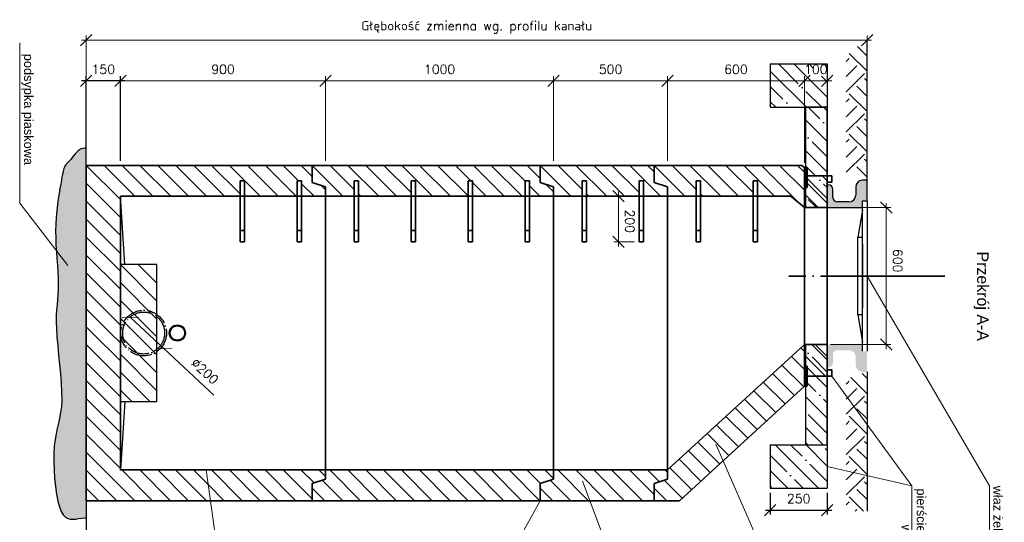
# Model space of a CAD drawing. Header units: millimetres. Extents: x 2384 to 2898, y -1416 to -575.
# Tile 3 of 3: x 2413 to 2845, y -795 to -575. Entities that reach past the tile are written whole.
import ezdxf

# ---------------------------------------------------------------- set-up
doc = ezdxf.new("R2010")
doc.units = ezdxf.units.MM
doc.linetypes.add('ACAD_ISO04W100', pattern=[30.5, 24, -3, 0.5, -3])
for name, color, linetype, lineweight in [('Kanalizacja', 3, 'Continuous', 25), ('kregi', 5, 'Continuous', 35), ('odnośniki', 7, 'Continuous', 15), ('opisy', 7, 'Continuous', 20), ('wymiary', 2, 'Continuous', 15)]:
    doc.layers.add(name, color=color, linetype=linetype, lineweight=lineweight)
for name, color, linetype in [('kresk', 7, 'Continuous'), ('studnia', 3, 'Continuous'), ('sym', 7, 'ACAD_ISO04W100'), ('WYMIAR', 4, 'Continuous')]:
    doc.layers.add(name, color=color, linetype=linetype)
doc.styles.add('iso20', font='romans.shx', dxfattribs={"height": 4})
doc.styles.get("Standard").update_dxf_attribs({"font": 'arial.ttf'})
doc.dimstyles.new('ISO-20', dxfattribs={"dimtxt": 4, "dimasz": 5, "dimexe": 2, "dimexo": 2, "dimgap": 3, "dimtad": 1, "dimlfac": 10, "dimtxsty": 'iso20', "dimblk": 'OBLIQUE', "dimcen": 2.5, "dimdle": 2, "dimadec": 0, "dimazin": 0, "dimtfac": 1, "dimtmove": 0, "dimatfit": 3, "dimldrblk": 'OBLIQUE', "dimfxl": 0, "dimarcsym": 0})
pattern_1 = [(315, (3598.262, 405.561), (6.73519, 6.73519), []), (315, (3598.262, 398.826), (6.73519, 6.73519), [11.90625, -2.38125, 0, -2.38125])]
pattern_2 = [(315, (3757.504, 469.38), (6.73519, 6.73519), []), (315, (3757.504, 462.645), (6.73519, 6.73519), [11.90625, -2.38125, 0, -2.38125])]

# ---------------------------------------------------------------- blocks, each defined once
blk = doc.blocks.new('_Oblique')
at = {"layer": 'kresk', "color": 0, "lineweight": -2}
blk.add_line((-0.5, -0.5), (0.5, 0.5), dxfattribs=at)
blk = doc.blocks.new('*D9')
at = {"layer": 'Defpoints', "color": 0}
for p in [(2442.35, -601.7), (2442.35, -638.81), (2457.35, -638.81)]:
    blk.add_point(p, dxfattribs=at)
at = {"layer": 'wymiary', "color": 0, "lineweight": -2}
for p, q in [((2442.35, -636.81), (2442.35, -599.7)), ((2457.35, -636.81), (2457.35, -599.7)), ((2459.35, -601.7), (2440.35, -601.7))]:
    blk.add_line(p, q, dxfattribs=at)
at = {"layer": 'wymiary', "color": 0, "linetype": 'ByBlock', "lineweight": -2, "xscale": 5, "yscale": 5, "zscale": 5, "rotation": 180}
blk.add_blockref('_Oblique', (2442.35, -601.7), dxfattribs=at)
at = {"layer": 'wymiary', "color": 0, "linetype": 'ByBlock', "lineweight": -2, "xscale": 5, "yscale": 5, "zscale": 5}
blk.add_blockref('_Oblique', (2457.35, -601.7), dxfattribs=at)
at = {"layer": 'wymiary', "color": 0, "insert": (2449.85, -596.7), "char_height": 4, "attachment_point": 5, "style": 'iso20'}
blk.add_mtext('150', dxfattribs=at)

msp = doc.modelspace()

# ---------------------------------------------------------------- hatches: boundary and pattern name
at = {"layer": 'Kanalizacja'}
h = msp.add_hatch(dxfattribs=at)
h.set_pattern_fill('ANSI35', color=0, scale=1.5, angle=270, style=0)
h.set_pattern_definition(pattern_1)
h.paths.add_polyline_path([(2742.3533, -613.3207), (2767.3533, -613.3207), (2767.3533, -594.3207), (2742.3533, -594.3207)])
h = msp.add_hatch(dxfattribs=at)
h.set_pattern_fill('ANSI35', color=0, scale=1.5, angle=270, style=0)
h.set_pattern_definition(pattern_2)
h.paths.add_polyline_path([(2767.3533, -613.3207), (2757.8533, -613.3207), (2757.8533, -657.3207), (2767.3533, -657.3207)])
h = msp.add_hatch(dxfattribs=at)
h.set_pattern_fill('ANSI35', color=0, scale=1.5, angle=270, style=0)
h.set_pattern_definition(pattern_2)
h.paths.add_polyline_path([(2767.3533, -717.3207), (2757.8533, -717.3207), (2757.8533, -761.3207), (2767.3533, -761.3207)])
h = msp.add_hatch(dxfattribs=at)
h.set_pattern_fill('ANSI35', color=0, scale=1.5, angle=270, style=0)
h.set_pattern_definition(pattern_1)
h.paths.add_polyline_path([(2742.3533, -761.3207), (2767.3533, -761.3207), (2767.3533, -780.3207), (2742.3533, -780.3207)])
at = {"layer": 'kregi'}
h = msp.add_hatch(dxfattribs=at)
h.set_pattern_fill('ANSI31', color=0, scale=1.75, angle=270, style=0)
h.set_pattern_definition([(315, (2457.3533, -682.3065), (3.92886, 3.92886), [])])
h.paths.add_polyline_path([(2473.3533, -742.3065), (2473.3533, -682.3065), (2457.3533, -682.3065), (2457.3533, -742.3065)])
at = {"layer": 'kresk'}
h = msp.add_hatch(dxfattribs=at)
h.set_pattern_fill('AR-SAND', color=0, scale=0.08, angle=315, style=0)
h.set_pattern_definition([(352.5, (2367.4654, -1875.03), (2.678028, 2.859051), [0, -3.08864, 0, -3.4544, 0, -3.302]), (322.5, (2367.4654, -1875.03), (6.597863, 1.512087), [0, -1.66624, 0, -2.78384, 0, -1.0668]), (282.5, (2365.698, -1873.2628), (4.4826585, -4.466399), [0, -1.016, 0, -3.6576, 0, -4.7752]), (272.5, (2365.698, -1873.263), (5.580406, -3.05825), [0, -0.508, 0, -2.39776, 0, -2.7432])])
h.paths.add_polyline_path([(2439.0453, -793.6689), (2440.3724, -793.4503), (2441.7626, -793.3186), (2442.3533, -793.3457), (2442.3533, -631.2673), (2441.6476, -631.1863), (2440.7008, -631.3314), (2439.812, -631.7154), (2438.9814, -632.285), (2438.2088, -632.9865), (2437.4943, -633.7664), (2436.8379, -634.5713), (2436.2396, -635.3476), (2435.6994, -636.0418), (2435.2163, -636.6138), (2434.7861, -637.0774), (2434.4033, -637.4597), (2434.0626, -637.7877), (2433.7586, -638.0886), (2433.4862, -638.3895), (2433.2399, -638.7175), (2433.0144, -639.0997), (2432.8041, -639.5626), (2432.602, -640.1295), (2432.4008, -640.8234), (2432.1934, -641.6669), (2431.9724, -642.6828), (2431.7306, -643.8938), (2431.4608, -645.3228), (2431.1555, -646.9924), (2430.8123, -648.9173), (2430.4469, -651.0789), (2430.0795, -653.4507), (2429.7304, -656.006), (2429.4202, -658.7183), (2429.1689, -661.5608), (2428.9971, -664.5069), (2428.9249, -667.53), (2428.9646, -670.6026), (2429.0947, -673.6936), (2429.2858, -676.7711), (2429.5084, -679.803), (2429.7329, -682.7574), (2429.9299, -685.6024), (2430.0697, -688.306), (2430.1229, -690.8363), (2430.0704, -693.1797), (2429.9357, -695.3973), (2429.7526, -697.5684), (2429.5549, -699.7724), (2429.3766, -702.0888), (2429.2515, -704.5969), (2429.2136, -707.3762), (2429.2967, -710.5061), (2429.5215, -714.0343), (2429.8557, -717.8816), (2430.2537, -721.9372), (2430.6702, -726.0901), (2431.0595, -730.2294), (2431.3763, -734.2443), (2431.5749, -738.0238), (2431.6099, -741.4571), (2431.4511, -744.4698), (2431.1291, -747.1339), (2430.69, -749.5578), (2430.1797, -751.8499), (2429.6442, -754.1188), (2429.1295, -756.4729), (2428.6817, -759.0208), (2428.3466, -761.8708), (2428.1613, -765.0923), (2428.1266, -768.598), (2428.2341, -772.2617), (2428.4757, -775.9568), (2428.8432, -779.557), (2429.3283, -782.9359), (2429.9229, -785.9671), (2430.6186, -788.5242), (2431.4076, -790.5139), (2432.2838, -791.975), (2433.2413, -792.9795), (2434.2743, -793.5992), (2435.377, -793.9061), (2436.5436, -793.9721), (2437.7683, -793.869)])
h = msp.add_hatch(color=0, dxfattribs=at)
h.paths.add_polyline_path([(2782.8533, -657.3207), (2782.8533, -654.3207), (2784.8533, -654.3207), (2784.8533, -645.3242), (2782.8533, -645.3242, 0.41421356), (2779.8533, -648.3242), (2779.8533, -651.8207, -0.41421356), (2776.8533, -654.8207), (2771.8533, -654.8207, -0.41421356), (2769.8533, -652.8207), (2769.8533, -649.3207, 0.41421356), (2767.8533, -647.3207), (2767.3533, -647.3207), (2767.3533, -657.3207)])
h.paths.add_polyline_path([(2782.8533, -729.3172), (2784.8533, -729.3172), (2784.8533, -720.3207), (2782.8533, -720.3207), (2782.8533, -717.3207), (2767.3533, -717.3207), (2767.3533, -727.3207), (2767.8533, -727.3207, 0.41421356), (2769.8533, -725.3207), (2769.8533, -721.8207, -0.41421356), (2771.8533, -719.8207), (2776.8533, -719.8207, -0.41421356), (2779.8533, -722.8207), (2779.8533, -726.3172, 0.41421356)])

# ---------------------------------------------------------------- linework, layer by layer
at = {"layer": 'Kanalizacja', "color": 0}
for p, q in [((2742.3533, -594.3207), (2742.3533, -613.3207)), ((2742.3533, -594.3207), (2767.3533, -594.3207)), ((2767.3533, -594.3207), (2767.3533, -613.3207)), ((2742.3533, -613.3207), (2767.3533, -613.3207)), ((2767.3533, -613.3207), (2767.3533, -761.3207)), ((2767.3533, -657.3207), (2757.8533, -657.3207)), ((2767.3533, -657.3207), (2767.3533, -717.3207)), ((2767.3533, -717.3207), (2757.8533, -717.3207)), ((2742.3533, -761.3207), (2742.3533, -780.3207)), ((2742.3533, -761.3207), (2767.3533, -761.3207)), ((2767.3533, -761.3207), (2767.3533, -780.3207)), ((2742.3533, -780.3207), (2767.3533, -780.3207))]:
    msp.add_line(p, q, dxfattribs=at)
for points in [[(2767.3533, -613.3207), (2757.8533, -613.3207), (2757.8533, -657.3207), (2767.3533, -657.3207), (2767.3533, -613.3207)], [(2767.3533, -717.3207), (2757.8533, -717.3207), (2757.8533, -761.3207), (2767.3533, -761.3207), (2767.3533, -717.3207)]]:
    msp.add_lwpolyline(points, dxfattribs=at)
at = {"layer": 'kregi', "color": 0}
for p, q in [((2541.4497, -638.8065), (2442.3533, -638.8065)), ((2442.3533, -638.8065), (2442.3533, -785.8065)), ((2442.3533, -638.8065), (2457.3533, -653.8065)), ((2450.211, -638.8065), (2463.711, -652.3065)), ((2458.0688, -638.8065), (2471.5688, -652.3065)), ((2465.9265, -638.8065), (2479.4265, -652.3065)), ((2473.7842, -638.8065), (2487.2842, -652.3065)), ((2481.6419, -638.8065), (2495.1419, -652.3065)), ((2541.4497, -638.8065), (2482.0329, -638.8065)), ((2489.4997, -638.8065), (2502.9997, -652.3065)), ((2497.3574, -638.8065), (2509.8332, -651.2823)), ((2505.2151, -638.8065), (2518.7151, -652.3065)), ((2513.0728, -638.8065), (2526.5728, -652.3065)), ((2520.9305, -638.8065), (2534.4305, -652.3065)), ((2528.7883, -638.8065), (2535.5383, -645.5565)), ((2536.646, -638.8065), (2541.4497, -643.6102)), ((2541.4497, -646.275), (2541.4497, -638.8065)), ((2641.4497, -638.8065), (2541.4497, -638.8065)), ((2541.4497, -646.275), (2541.4497, -638.8065)), ((2541.4497, -646.275), (2541.4497, -638.8065)), ((2541.4497, -646.275), (2541.4497, -638.8065)), ((2541.4497, -638.8065), (2554.9497, -652.3065)), ((2549.3075, -638.8065), (2559.8332, -649.3322)), ((2557.1652, -638.8065), (2570.6652, -652.3065)), ((2565.0229, -638.8065), (2578.5229, -652.3065)), ((2572.8806, -638.8065), (2584.8332, -650.7591)), ((2580.7384, -638.8065), (2594.2384, -652.3065)), ((2588.5961, -638.8065), (2602.0961, -652.3065)), ((2596.4538, -638.8065), (2609.8332, -652.1859)), ((2604.3115, -638.8065), (2611.0615, -645.5565)), ((2612.1693, -638.8065), (2625.6693, -652.3065)), ((2620.027, -638.8065), (2633.527, -652.3065)), ((2627.8847, -638.8065), (2634.8332, -645.755)), ((2635.7424, -638.8065), (2641.4497, -644.5138)), ((2641.4497, -646.275), (2641.4497, -638.8065)), ((2641.4497, -638.8065), (2691.4497, -638.8065)), ((2641.4497, -638.8065), (2654.9497, -652.3065)), ((2691.4497, -638.8065), (2641.4497, -638.8065)), ((2641.4497, -646.275), (2641.4497, -638.8065)), ((2649.3075, -638.8065), (2659.8332, -649.3322)), ((2657.1652, -638.8065), (2670.6652, -652.3065)), ((2665.0229, -638.8065), (2678.5229, -652.3065)), ((2672.8806, -638.8065), (2684.8332, -650.7591)), ((2680.7384, -638.8065), (2694.2384, -652.3065)), ((2688.5961, -638.8065), (2691.4497, -641.6601)), ((2691.4497, -638.8065), (2691.4497, -646.275)), ((2691.4497, -638.8065), (2704.9497, -652.3065)), ((2756.2911, -638.8065), (2691.4497, -638.8065)), ((2691.4497, -646.275), (2691.4497, -638.8065)), ((2699.3075, -638.8065), (2709.8332, -649.3322)), ((2707.1652, -638.8065), (2720.6652, -652.3065)), ((2715.0229, -638.8065), (2728.5229, -652.3065)), ((2722.8806, -638.8065), (2734.8332, -650.7591)), ((2730.7384, -638.8065), (2744.2384, -652.3065)), ((2738.5961, -638.8065), (2755.8433, -656.0537)), ((2746.4538, -638.8065), (2757.3533, -649.706)), ((2754.3115, -638.8065), (2757.3533, -641.8483)), ((2756.2911, -638.8065), (2757.3533, -639.6977)), ((2757.3533, -735.6322), (2757.3533, -639.6977)), ((2758.5393, -639.6977), (2757.3533, -639.6977)), ((2757.3533, -725.8452), (2757.3533, -639.6977)), ((2758.5393, -639.6977), (2758.5393, -648.4308)), ((2767.3533, -643.3758), (2758.5393, -643.3758)), ((2765.211, -643.3758), (2767.3533, -645.5181)), ((2769.3533, -643.3758), (2767.3533, -643.3758)), ((2767.3533, -657.3207), (2767.3533, -643.3758)), ((2769.3533, -646.1541), (2769.3533, -643.3758)), ((2442.3533, -646.6642), (2457.3533, -661.6642)), ((2511.8332, -645.5565), (2509.8332, -645.5565)), ((2509.8332, -645.5565), (2509.8332, -672.3065)), ((2511.8332, -672.3065), (2511.8332, -645.5565)), ((2536.8332, -645.5565), (2534.8332, -645.5565)), ((2534.8332, -645.5565), (2534.8332, -672.3065)), ((2536.8332, -672.3065), (2536.8332, -645.5565)), ((2536.8332, -646.8514), (2542.2883, -652.3065)), ((2547.3533, -648.2695), (2541.4497, -646.275)), ((2547.3533, -648.2695), (2541.4497, -646.275)), ((2547.3533, -648.2695), (2541.4497, -646.275)), ((2547.3533, -648.2695), (2541.4497, -646.275)), ((2545.4742, -647.6347), (2547.3533, -649.5138)), ((2561.8332, -645.5565), (2559.8332, -645.5565)), ((2559.8332, -645.5565), (2559.8332, -672.3065)), ((2561.8332, -672.3065), (2561.8332, -645.5565)), ((2586.8332, -645.5565), (2584.8332, -645.5565)), ((2584.8332, -645.5565), (2584.8332, -672.3065)), ((2586.8332, -672.3065), (2586.8332, -645.5565)), ((2611.8332, -645.5565), (2609.8332, -645.5565)), ((2609.8332, -645.5565), (2609.8332, -672.3065)), ((2611.8332, -672.3065), (2611.8332, -645.5565)), ((2611.8332, -646.3282), (2617.8115, -652.3065)), ((2636.8332, -645.5565), (2634.8332, -645.5565)), ((2634.8332, -645.5565), (2634.8332, -672.3065)), ((2636.8332, -672.3065), (2636.8332, -645.5565)), ((2636.8332, -647.755), (2641.3847, -652.3065)), ((2647.3533, -648.2695), (2641.4497, -646.275)), ((2647.3533, -648.2695), (2641.4497, -646.275)), ((2644.1096, -647.1736), (2647.3533, -650.4174)), ((2661.8332, -645.5565), (2659.8332, -645.5565)), ((2659.8332, -645.5565), (2659.8332, -672.3065)), ((2661.8332, -672.3065), (2661.8332, -645.5565)), ((2686.8332, -645.5565), (2684.8332, -645.5565)), ((2684.8332, -645.5565), (2684.8332, -672.3065)), ((2686.8332, -672.3065), (2686.8332, -645.5565)), ((2691.4497, -646.275), (2697.3533, -648.2695)), ((2697.3533, -648.2695), (2691.4497, -646.275)), ((2711.8332, -645.5565), (2709.8332, -645.5565)), ((2709.8332, -645.5565), (2709.8332, -672.3065)), ((2711.8332, -672.3065), (2711.8332, -645.5565)), ((2736.8332, -645.5565), (2734.8332, -645.5565)), ((2734.8332, -645.5565), (2734.8332, -672.3065)), ((2736.8332, -672.3065), (2736.8332, -645.5565)), ((2758.5393, -644.5618), (2767.3533, -653.3758)), ((2767.3533, -646.1541), (2769.3533, -646.1541)), ((2547.3533, -652.3065), (2547.3533, -648.2695)), ((2547.3533, -652.3065), (2547.3533, -648.2695)), ((2547.3533, -652.3065), (2547.3533, -648.2695)), ((2547.3533, -652.3065), (2547.3533, -648.2695)), ((2547.3533, -652.3065), (2547.3533, -648.2695)), ((2561.8332, -651.3322), (2562.8075, -652.3065)), ((2647.3533, -652.3065), (2647.3533, -648.2695)), ((2647.3533, -652.3065), (2647.3533, -648.2695)), ((2661.8332, -651.3322), (2662.8075, -652.3065)), ((2697.3533, -648.2695), (2697.3533, -652.3065)), ((2697.3533, -652.3065), (2697.3533, -648.2695)), ((2711.8332, -651.3322), (2712.8075, -652.3065)), ((2758.5393, -648.4308), (2757.3533, -648.4308)), ((2757.3533, -648.4308), (2757.3533, -657.3207)), ((2757.3533, -651.2335), (2763.4405, -657.3207)), ((2442.3533, -654.5219), (2457.3533, -669.5219)), ((2457.3533, -772.3065), (2457.3533, -652.3065)), ((2457.3533, -652.3065), (2547.3533, -652.3065)), ((2458.2907, -652.3065), (2547.3533, -652.3065)), ((2509.8332, -652.3065), (2509.8332, -672.3065)), ((2534.8332, -652.3065), (2534.8332, -672.3065)), ((2547.3533, -652.3065), (2547.3533, -772.3065)), ((2547.3533, -652.3065), (2547.3533, -772.3065)), ((2547.3533, -772.3065), (2547.3533, -652.3065)), ((2547.3533, -652.3065), (2647.3533, -652.3065)), ((2559.8332, -652.3065), (2559.8332, -672.3065)), ((2584.8332, -652.3065), (2584.8332, -672.3065)), ((2609.8332, -652.3065), (2609.8332, -672.3065)), ((2634.8332, -652.3065), (2634.8332, -672.3065)), ((2647.3533, -772.3065), (2647.3533, -652.3065)), ((2697.3533, -652.3065), (2647.3533, -652.3065)), ((2647.3533, -652.3065), (2697.3533, -652.3065)), ((2647.3533, -772.3065), (2647.3533, -652.3065)), ((2647.3533, -652.3065), (2697.3533, -652.3065)), ((2647.3533, -652.3065), (2697.3533, -652.3065)), ((2659.8332, -652.3065), (2659.8332, -672.3065)), ((2684.8332, -652.3065), (2684.8332, -672.3065)), ((2697.3533, -652.3065), (2697.3533, -772.3065)), ((2697.3533, -772.3065), (2697.3533, -652.3065)), ((2697.3533, -652.3065), (2751.3776, -652.3065)), ((2709.8332, -652.3065), (2709.8332, -672.3065)), ((2734.8332, -652.3065), (2734.8332, -672.3065)), ((2751.3776, -652.3065), (2757.3533, -657.3207)), ((2757.3533, -657.3207), (2767.3533, -657.3207)), ((2757.3533, -657.3207), (2767.3533, -657.3207)), ((2757.3533, -717.3207), (2757.3533, -657.3207)), ((2767.3533, -657.3207), (2767.3533, -717.3207)), ((2442.3533, -662.3797), (2457.3533, -677.3797)), ((2511.8332, -667.3065), (2509.8332, -667.3065)), ((2509.8332, -667.3065), (2509.8332, -672.3065)), ((2511.8332, -672.3065), (2511.8332, -667.3065)), ((2536.8332, -667.3065), (2534.8332, -667.3065)), ((2534.8332, -667.3065), (2534.8332, -672.3065)), ((2536.8332, -672.3065), (2536.8332, -667.3065)), ((2561.8332, -667.3065), (2559.8332, -667.3065)), ((2559.8332, -667.3065), (2559.8332, -672.3065)), ((2561.8332, -672.3065), (2561.8332, -667.3065)), ((2586.8332, -667.3065), (2584.8332, -667.3065)), ((2584.8332, -667.3065), (2584.8332, -672.3065)), ((2586.8332, -672.3065), (2586.8332, -667.3065)), ((2611.8332, -667.3065), (2609.8332, -667.3065)), ((2609.8332, -667.3065), (2609.8332, -672.3065)), ((2611.8332, -672.3065), (2611.8332, -667.3065)), ((2636.8332, -667.3065), (2634.8332, -667.3065)), ((2634.8332, -667.3065), (2634.8332, -672.3065)), ((2636.8332, -672.3065), (2636.8332, -667.3065)), ((2661.8332, -667.3065), (2659.8332, -667.3065)), ((2659.8332, -667.3065), (2659.8332, -672.3065)), ((2661.8332, -672.3065), (2661.8332, -667.3065)), ((2686.8332, -667.3065), (2684.8332, -667.3065)), ((2684.8332, -667.3065), (2684.8332, -672.3065)), ((2686.8332, -672.3065), (2686.8332, -667.3065)), ((2711.8332, -667.3065), (2709.8332, -667.3065)), ((2709.8332, -667.3065), (2709.8332, -672.3065)), ((2711.8332, -672.3065), (2711.8332, -667.3065)), ((2736.8332, -667.3065), (2734.8332, -667.3065)), ((2734.8332, -667.3065), (2734.8332, -672.3065)), ((2736.8332, -672.3065), (2736.8332, -667.3065)), ((2442.3533, -670.2374), (2457.3533, -685.2374)), ((2509.8332, -672.3065), (2511.8332, -672.3065)), ((2534.8332, -672.3065), (2536.8332, -672.3065)), ((2559.8332, -672.3065), (2561.8332, -672.3065)), ((2584.8332, -672.3065), (2586.8332, -672.3065)), ((2609.8332, -672.3065), (2611.8332, -672.3065)), ((2634.8332, -672.3065), (2636.8332, -672.3065)), ((2659.8332, -672.3065), (2661.8332, -672.3065)), ((2684.8332, -672.3065), (2686.8332, -672.3065)), ((2709.8332, -672.3065), (2711.8332, -672.3065)), ((2734.8332, -672.3065), (2736.8332, -672.3065)), ((2442.3533, -678.0951), (2457.3533, -693.0951)), ((2442.3533, -685.9528), (2457.3533, -700.9528)), ((2442.3533, -693.8106), (2457.3533, -708.8106)), ((2442.3533, -701.6683), (2452.9915, -712.3065)), ((2442.3533, -709.526), (2445.1338, -712.3065)), ((2445.1338, -712.3065), (2457.3533, -724.526)), ((2452.9915, -712.3065), (2457.3533, -716.6683)), ((2442.3533, -717.3837), (2457.3533, -732.3837)), ((2757.3533, -717.3207), (2697.3533, -772.3065)), ((2755.7332, -718.8054), (2757.3533, -720.4255)), ((2757.3533, -717.3207), (2767.3533, -717.3207)), ((2757.3533, -726.8991), (2757.3533, -718.0092)), ((2760.5787, -717.3207), (2767.3533, -724.0953)), ((2767.3533, -717.3207), (2767.3533, -731.2657)), ((2442.3533, -725.2415), (2457.3533, -740.2415)), ((2751.633, -722.563), (2757.3533, -728.2832)), ((2757.3533, -721.953), (2766.666, -731.2657)), ((2747.5329, -726.3205), (2757.0879, -735.8755)), ((2758.5393, -726.8991), (2757.3533, -726.8991)), ((2758.5393, -735.6322), (2758.5393, -726.8991)), ((2767.3533, -728.4874), (2769.3533, -728.4874)), ((2769.3533, -728.4874), (2769.3533, -731.2657)), ((2442.3533, -733.0992), (2457.3533, -748.0992)), ((2739.3325, -733.8356), (2748.8875, -743.3906)), ((2743.4327, -730.078), (2752.9877, -739.633)), ((2758.5393, -730.9967), (2758.8083, -731.2657)), ((2767.3533, -731.2657), (2758.5393, -731.2657)), ((2769.3533, -731.2657), (2767.3533, -731.2657)), ((2757.3533, -735.6322), (2702.6036, -785.8065)), ((2735.2323, -737.5931), (2744.7873, -747.1481)), ((2758.5393, -735.6322), (2757.3533, -735.6322)), ((2442.3533, -740.9569), (2457.3533, -755.9569)), ((2731.1321, -741.3506), (2740.6871, -750.9056)), ((2727.0319, -745.1082), (2736.5869, -754.6632)), ((2442.3533, -748.8146), (2457.3533, -763.8146)), ((2722.9317, -748.8657), (2732.4867, -758.4207)), ((2718.8315, -752.6232), (2728.3865, -762.1782)), ((2442.3533, -756.6723), (2457.3533, -771.6723)), ((2714.7313, -756.3808), (2724.2863, -765.9358)), ((2706.531, -763.8958), (2716.086, -773.4508)), ((2710.6311, -760.1383), (2720.1862, -769.6933)), ((2442.3533, -764.5301), (2463.6297, -785.8065)), ((2702.4308, -767.6534), (2711.9858, -777.2084)), ((2442.3533, -772.3878), (2455.772, -785.8065)), ((2547.3533, -772.3065), (2457.3533, -772.3065)), ((2457.9874, -772.3065), (2471.4874, -785.8065)), ((2459.2907, -772.3065), (2547.3533, -772.3065)), ((2465.8452, -772.3065), (2479.3452, -785.8065)), ((2473.7029, -772.3065), (2487.2029, -785.8065)), ((2481.5606, -772.3065), (2495.0606, -785.8065)), ((2489.4183, -772.3065), (2495.8339, -778.722)), ((2497.2761, -772.3065), (2510.7761, -785.8065)), ((2505.1338, -772.3065), (2518.6338, -785.8065)), ((2512.9915, -772.3065), (2526.4915, -785.8065)), ((2520.8492, -772.3065), (2534.3492, -785.8065)), ((2528.707, -772.3065), (2541.4497, -785.0493)), ((2536.5647, -772.3065), (2542.3066, -778.0484)), ((2544.4224, -772.3065), (2547.3533, -775.2374)), ((2547.3533, -776.3435), (2547.3533, -772.3065)), ((2547.3533, -772.3065), (2647.3533, -772.3065)), ((2547.3533, -772.3065), (2547.3533, -776.3435)), ((2547.3533, -772.3065), (2547.3533, -776.3435)), ((2547.3533, -772.3065), (2547.3533, -776.3435)), ((2547.3533, -772.3065), (2547.3533, -776.3435)), ((2549.2262, -772.3065), (2562.7262, -785.8065)), ((2557.0839, -772.3065), (2570.5839, -785.8065)), ((2564.9416, -772.3065), (2578.4416, -785.8065)), ((2572.7993, -772.3065), (2586.2993, -785.8065)), ((2580.6571, -772.3065), (2594.1571, -785.8065)), ((2588.5148, -772.3065), (2602.0148, -785.8065)), ((2596.3725, -772.3065), (2609.8725, -785.8065)), ((2604.2302, -772.3065), (2617.7302, -785.8065)), ((2612.088, -772.3065), (2625.588, -785.8065)), ((2619.9457, -772.3065), (2633.4457, -785.8065)), ((2627.8034, -772.3065), (2641.3034, -785.8065)), ((2635.6611, -772.3065), (2641.6313, -778.2766)), ((2643.5189, -772.3065), (2647.3533, -776.1409)), ((2647.3533, -776.3435), (2647.3533, -772.3065)), ((2697.3533, -772.3065), (2647.3533, -772.3065)), ((2647.3533, -772.3065), (2697.3533, -772.3065)), ((2647.3533, -772.3065), (2697.3533, -772.3065)), ((2647.3533, -772.3065), (2647.3533, -776.3435)), ((2649.2262, -772.3065), (2662.7262, -785.8065)), ((2657.0839, -772.3065), (2670.5839, -785.8065)), ((2664.9416, -772.3065), (2678.4416, -785.8065)), ((2672.7993, -772.3065), (2686.2993, -785.8065)), ((2697.3533, -772.3065), (2676.9893, -772.3065)), ((2680.6571, -772.3065), (2691.4497, -783.0992)), ((2688.5148, -772.3065), (2693.7643, -777.556)), ((2696.3725, -772.3065), (2697.3533, -773.2873)), ((2697.3533, -772.3065), (2697.3533, -776.3435)), ((2697.3533, -772.3065), (2697.3533, -776.3435)), ((2698.3306, -771.4109), (2707.8856, -780.9659)), ((2541.4497, -778.3379), (2547.3533, -776.3435)), ((2547.3533, -776.3435), (2541.4497, -778.3379)), ((2547.3533, -776.3435), (2541.4497, -778.3379)), ((2547.3533, -776.3435), (2541.4497, -778.3379)), ((2545.8973, -776.8354), (2554.8684, -785.8065)), ((2641.4497, -778.3379), (2647.3533, -776.3435)), ((2647.3533, -776.3435), (2641.4497, -778.3379)), ((2645.8973, -776.8354), (2654.8684, -785.8065)), ((2697.3533, -776.3435), (2691.4497, -778.3379)), ((2697.3533, -776.3435), (2691.4497, -778.3379)), ((2695.8973, -776.8354), (2703.7854, -784.7234)), ((2442.3533, -780.2455), (2447.9143, -785.8065)), ((2495.8339, -778.722), (2502.9183, -785.8065)), ((2541.4497, -785.8065), (2541.4497, -778.3379)), ((2541.4497, -778.3379), (2541.4497, -785.8065)), ((2541.4497, -778.3379), (2541.4497, -785.8065)), ((2541.4497, -778.3379), (2541.4497, -785.8065)), ((2541.4497, -780.2455), (2547.0107, -785.8065)), ((2641.4497, -785.8065), (2641.4497, -778.3379)), ((2641.4497, -778.3379), (2641.4497, -785.8065)), ((2641.4497, -780.2455), (2647.0107, -785.8065)), ((2691.4497, -778.3379), (2691.4497, -785.8065)), ((2691.4497, -778.3379), (2691.4497, -785.8065)), ((2691.4497, -780.2455), (2697.0107, -785.8065)), ((2442.3533, -785.8065), (2541.4497, -785.8065)), ((2541.4497, -785.8065), (2457.3533, -785.8065)), ((2641.4497, -785.8065), (2541.4497, -785.8065)), ((2691.4497, -785.8065), (2641.4497, -785.8065)), ((2691.4497, -785.8065), (2641.4497, -785.8065)), ((2702.6036, -785.8065), (2676.9893, -785.8065))]:
    msp.add_line(p, q, dxfattribs=at)
at = {"layer": 'kregi', "color": 0, "linetype": 'ACAD_ISO04W100'}
for p, q in [((2818.9546, -687.3207), (2750.4881, -687.3207)), ((2784.8533, -687.3207), (2818.9546, -687.3207))]:
    msp.add_line(p, q, dxfattribs=at)
at = {"layer": 'kregi', "color": 0}
for points in [[(2458.1782, -638.8065), (2457.3533, -638.8065), (2442.3533, -638.8065), (2442.3533, -712.3065)], [(2482.0329, -638.8065), (2457.3533, -638.8065)], [(2457.3533, -652.3065), (2458.2907, -652.3065)], [(2457.3533, -712.3065), (2457.3533, -652.3065)], [(2459.4032, -785.8065), (2457.3533, -785.8065), (2442.3533, -785.8065), (2442.3533, -712.3065)], [(2457.3533, -712.3065), (2457.3533, -772.3065), (2459.2907, -772.3065)], [(2457.3533, -772.3065), (2459.2907, -772.3065)], [(2459.2907, -772.3065), (2482.0329, -772.3065)], [(2482.0329, -785.8065), (2482.0329, -785.8065), (2479.4039, -785.8065)]]:
    msp.add_lwpolyline(points, dxfattribs=at)
at = {"layer": 'kresk', "color": 0}
for p, q in [((2780.6793, -586.6979), (2784.8533, -590.8719)), ((2784.6629, -584.0523), (2784.8533, -584.2427)), ((2777.0546, -589.7023), (2784.8533, -597.501)), ((2775.7321, -593.2345), (2777.0546, -591.912)), ((2775.7321, -599.8636), (2780.3692, -595.2265)), ((2775.7321, -606.4927), (2783.6837, -598.5411)), ((2780.3692, -604.0654), (2784.8533, -608.5495)), ((2783.6837, -600.7508), (2784.8533, -601.9204)), ((2777.0546, -607.3799), (2784.8533, -615.1787)), ((2775.7321, -610.9121), (2777.0546, -609.5897)), ((2775.7321, -617.5413), (2780.3692, -612.9042)), ((2775.7321, -624.1704), (2783.6837, -616.2188)), ((2780.3692, -621.743), (2784.8533, -626.2272)), ((2783.6837, -618.4285), (2784.8533, -619.5981)), ((2442.3533, -642.3065), (2442.3533, -623.0019)), ((2777.0546, -625.0576), (2784.8533, -632.8563)), ((2775.7321, -628.5898), (2777.0546, -627.2673)), ((2775.7321, -635.2189), (2780.3692, -630.5819)), ((2775.7321, -641.8481), (2783.6837, -633.8964)), ((2783.6837, -636.1062), (2784.8533, -637.2757)), ((2780.3692, -639.4207), (2784.8533, -643.9049)), ((2775.7321, -734.6558), (2777.0546, -733.3333)), ((2777.75, -731.819), (2784.8533, -738.9223)), ((2782.6525, -730.0924), (2784.8533, -732.2932)), ((2775.7321, -741.285), (2780.3692, -736.6479)), ((2775.7321, -747.9141), (2783.6837, -739.9625)), ((2783.6837, -742.1722), (2784.8533, -743.3418)), ((2780.3692, -745.4867), (2784.8533, -749.9709)), ((2775.7321, -752.3335), (2777.0546, -751.011)), ((2777.0546, -748.8013), (2784.8533, -756.6)), ((2775.7321, -758.9626), (2780.3692, -754.3256)), ((2775.7321, -765.5918), (2783.6837, -757.6401)), ((2783.6837, -759.8498), (2784.8533, -761.0194)), ((2780.3692, -763.1644), (2784.8533, -767.6486)), ((2775.7321, -770.0112), (2777.0546, -768.6887)), ((2777.0546, -766.479), (2784.8533, -774.2777)), ((2775.7321, -776.6403), (2780.3692, -772.0032)), ((2775.7321, -783.2694), (2783.6837, -775.3178)), ((2780.3692, -780.8421), (2784.8533, -785.3262)), ((2783.6837, -777.5275), (2784.8533, -778.6971)), ((2777.0546, -784.1566), (2783.3221, -790.4241)), ((2775.7321, -787.6888), (2777.0546, -786.3663)), ((2779.626, -790.4241), (2780.3692, -789.6809))]:
    msp.add_line(p, q, dxfattribs=at)
for points in [[(2442.3533, -631.2673), (2441.6476, -631.1863), (2440.7008, -631.3314), (2439.812, -631.7154), (2438.9814, -632.285), (2438.2088, -632.9865), (2437.4943, -633.7664), (2436.8379, -634.5713), (2436.2396, -635.3476), (2435.6994, -636.0418), (2435.2163, -636.6138), (2434.7861, -637.0774), (2434.4033, -637.4597), (2434.0626, -637.7877), (2433.7586, -638.0886), (2433.4862, -638.3895), (2433.2399, -638.7175), (2433.0144, -639.0997), (2432.8041, -639.5626), (2432.602, -640.1295), (2432.4008, -640.8234), (2432.1934, -641.6669), (2431.9724, -642.6828), (2431.7306, -643.8938), (2431.4608, -645.3228), (2431.1555, -646.9924), (2430.8123, -648.9173), (2430.4469, -651.0789), (2430.0795, -653.4507), (2429.7304, -656.006), (2429.4202, -658.7183), (2429.1689, -661.5608), (2428.9971, -664.5069), (2428.9249, -667.53), (2428.9646, -670.6026), (2429.0947, -673.6936), (2429.2858, -676.7711), (2429.5084, -679.803), (2429.7329, -682.7574), (2429.9299, -685.6024), (2430.0697, -688.306), (2430.1229, -690.8363), (2430.0704, -693.1797), (2429.9357, -695.3973), (2429.7526, -697.5684), (2429.5549, -699.7724), (2429.3766, -702.0888), (2429.2515, -704.5969), (2429.2136, -707.3762), (2429.2967, -710.5061), (2429.5215, -714.0343), (2429.8557, -717.8816), (2430.2537, -721.9372), (2430.6702, -726.0901), (2431.0595, -730.2294), (2431.3763, -734.2443), (2431.5749, -738.0238), (2431.6099, -741.4571), (2431.4511, -744.4698), (2431.1291, -747.1339), (2430.69, -749.5578), (2430.1797, -751.8499), (2429.6442, -754.1188), (2429.1295, -756.4729), (2428.6817, -759.0208), (2428.3466, -761.8708), (2428.1613, -765.0923), (2428.1266, -768.598), (2428.2341, -772.2617), (2428.4757, -775.9568), (2428.8432, -779.557), (2429.3283, -782.9359), (2429.9229, -785.9671), (2430.6186, -788.5242), (2431.4076, -790.5139), (2432.2838, -791.975), (2433.2413, -792.9795), (2434.2743, -793.5992), (2435.377, -793.9061), (2436.5436, -793.9721), (2437.7683, -793.869), (2439.0453, -793.6689), (2440.3724, -793.4503), (2441.7626, -793.3186), (2442.3533, -793.3457)], [(2442.3533, -785.8065), (2442.3533, -806.0639)]]:
    msp.add_lwpolyline(points, dxfattribs=at)
at = {"layer": 'odnośniki', "color": 0}
for p, q in [((2413.1836, -655.3678), (2413.1836, -585.1182)), ((2434.3038, -682.7574), (2413.1836, -655.3678)), ((2838.5173, -779.2271), (2784.8533, -687.3207)), ((2804.4427, -779.2199), (2769.3533, -731.2657)), ((2742.7142, -816.5141), (2718.5698, -760.9974)), ((2499.864, -807.7895), (2494.9444, -772.3065)), ((2804.4745, -779.2271), (2767.3533, -770.8207)), ((2674.7997, -816.5141), (2660.0713, -777.3065)), ((2804.4745, -779.2271), (2804.4745, -876.5032)), ((2838.5173, -779.2271), (2838.5173, -876.5032)), ((2621.909, -821.1215), (2641.4497, -785.8065))]:
    msp.add_line(p, q, dxfattribs=at)
at = {"layer": 'studnia', "color": 0}
for p, q in [((2784.8533, -645.3242), (2784.8533, -583.9258)), ((2784.8533, -648.3242), (2784.8533, -583.9258)), ((2767.8533, -647.3207), (2767.3533, -647.3207)), ((2767.3533, -647.3207), (2767.3533, -657.3207)), ((2784.8533, -645.3242), (2782.8533, -645.3242)), ((2784.8533, -654.3207), (2784.8533, -645.3242)), ((2769.8533, -652.8207), (2769.8533, -649.3207)), ((2779.8533, -648.3242), (2779.8533, -651.8207)), ((2459.3711, -682.3065), (2457.3533, -652.3065)), ((2776.8533, -654.8207), (2771.8533, -654.8207)), ((2782.8533, -720.3207), (2782.8533, -654.3207)), ((2782.8533, -657.3207), (2782.8533, -654.3207)), ((2782.8533, -654.3207), (2784.8533, -654.3207)), ((2784.8533, -654.3207), (2784.8533, -720.3207)), ((2767.3533, -657.3207), (2782.8533, -657.3207)), ((2782.8533, -658.3926), (2780.7702, -670.2556)), ((2780.7702, -704.3859), (2780.7702, -670.2556)), ((2780.7702, -670.2556), (2782.8533, -670.2556)), ((2782.8533, -673.2556), (2782.8533, -701.3859)), ((2780.7702, -704.3859), (2782.8533, -716.2489)), ((2782.8533, -704.3859), (2780.7702, -704.3859)), ((2766.8533, -717.3207), (2757.3533, -717.3207)), ((2784.8533, -729.3172), (2784.8533, -790.4241)), ((2784.8533, -729.3172), (2784.8533, -790.4241)), ((2459.3711, -742.3065), (2457.3533, -772.3065))]:
    msp.add_line(p, q, dxfattribs=at)
msp.add_lwpolyline([(2473.3533, -742.3065), (2473.3533, -682.3065), (2457.3533, -682.3065), (2457.3533, -742.3065)], close=True, dxfattribs=at)
for radius in [3.55, 3.15]:
    msp.add_circle((2482.3533, -712.3065), radius, dxfattribs=at)
for centre, radius, start, end in [((2767.8533, -649.3207), 2, 0, 90), ((2782.8533, -648.3242), 3, 90, 180), ((2776.8533, -651.8207), 3, 270, 0), ((2771.8533, -652.8207), 2, 180, 270)]:
    msp.add_arc(centre, radius, start, end, dxfattribs=at)
at = {"layer": 'sym', "color": 0, "ltscale": 0.4}
for radius in [10, 9.2]:
    msp.add_circle((2467.5533, -712.3065), radius, dxfattribs=at)
at = {"layer": 'WYMIAR', "color": 0}
for p, q in [((2742.3533, -782.3207), (2742.3533, -791.9129)), ((2767.3533, -782.3207), (2767.3533, -791.9129)), ((2740.3533, -789.9129), (2769.3533, -789.9129))]:
    msp.add_line(p, q, dxfattribs=at)
at = {"layer": 'wymiary', "color": 0}
for p, q in [((2442.3533, -602.8463), (2442.3533, -581.9258)), ((2784.8533, -599.6072), (2784.8533, -581.9258)), ((2786.8533, -583.9258), (2440.3533, -583.9258)), ((2457.3533, -636.8065), (2457.3533, -599.7033)), ((2547.3533, -636.8065), (2547.3533, -599.7033)), ((2547.3533, -616.2549), (2547.3533, -599.7033)), ((2647.3533, -636.8065), (2647.3533, -599.7033)), ((2647.3533, -634.4137), (2647.3533, -599.7033)), ((2697.3533, -636.8065), (2697.3533, -599.7033)), ((2697.3533, -636.8065), (2697.3533, -599.7033)), ((2757.3533, -636.8065), (2757.3533, -599.7033)), ((2757.3533, -637.6977), (2757.3533, -599.7033)), ((2767.3533, -641.3758), (2767.3533, -599.7033)), ((2549.3533, -601.7033), (2455.3533, -601.7033)), ((2649.3533, -601.7033), (2545.3533, -601.7033)), ((2699.3533, -601.7033), (2645.3533, -601.7033)), ((2759.3533, -601.7033), (2695.3533, -601.7033)), ((2769.3533, -601.7033), (2755.3533, -601.7033)), ((2675.8031, -674.3065), (2675.8031, -650.3065)), ((2682.8332, -652.3065), (2673.8031, -652.3065)), ((2793.2945, -655.3207), (2793.2945, -719.3207)), ((2777.9157, -657.3207), (2795.2945, -657.3207)), ((2682.8332, -672.3065), (2673.8031, -672.3065)), ((2461.7331, -705.4936), (2476.3735, -719.1193)), ((2498.2643, -739.493), (2476.3735, -719.1193)), ((2768.8533, -717.3207), (2795.2945, -717.3207))]:
    msp.add_line(p, q, dxfattribs=at)

# ---------------------------------------------------------------- block references
at = {"layer": 'WYMIAR', "color": 0, "xscale": 5, "yscale": 5, "zscale": 5, "rotation": 180}
msp.add_blockref('_Oblique', (2742.3533, -789.9129), dxfattribs=at)
at = {"layer": 'WYMIAR', "color": 0, "xscale": 5, "yscale": 5, "zscale": 5}
msp.add_blockref('_Oblique', (2767.3533, -789.9129), dxfattribs=at)
at = {"layer": 'wymiary', "color": 0, "xscale": 5, "yscale": 5, "zscale": 5}
for p, rotation in [((2442.3533, -583.9258), 180), ((2457.3533, -601.7033), 180), ((2547.3533, -601.7033), 180), ((2647.3533, -601.7033), 180), ((2697.3533, -601.7033), 180), ((2757.3533, -601.7033), 180), ((2675.8031, -652.3065), 89.99999999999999), ((2793.2945, -657.3207), 89.99999999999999), ((2675.8031, -672.3065), 270), ((2461.7331, -705.4936), 317.055889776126), ((2476.3735, -719.1193), 137.055889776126), ((2793.2945, -717.3207), 270)]:
    msp.add_blockref('_Oblique', p, dxfattribs=dict(at, rotation=rotation))
for p in [(2784.8533, -583.9258), (2547.3533, -601.7033), (2647.3533, -601.7033), (2697.3533, -601.7033), (2757.3533, -601.7033), (2767.3533, -601.7033)]:
    msp.add_blockref('_Oblique', p, dxfattribs=at)

# ---------------------------------------------------------------- texts
at = {"layer": 'opisy', "color": 0}
for s, height, p in [('podsypka piaskowa', 4, (2415.1149, -589.8837)), ('Przekrój A-A', 5, (2833.1363, -676.5636)), ('pier', 4, (2806.644, -780.4434)), ('w', 4, (2840.2388, -779.2108)), ('łaz żeliwny A15-D400 wyposażony w:', 4, (2840.2388, -783.2462)), ('          w zależności od klasy włazu:', 4, (2799.9555, -780.8117)), ('ścień wyrównujący lub odciążający', 4, (2806.644, -789.8376))]:
    msp.add_text(s, height=height, rotation=270, dxfattribs=at).set_placement(p)
at = {"layer": 'WYMIAR', "color": 0, "insert": (2754.8533, -784.9129), "char_height": 4, "attachment_point": 5, "style": 'iso20'}
msp.add_mtext('250', dxfattribs=at)
at = {"layer": 'wymiary', "color": 0, "char_height": 4, "attachment_point": 5, "style": 'iso20'}
for s, insert in [('Głębokość zmienna wg. profilu kanału', (2613.6033, -578.2591)), ('900', (2502.3533, -596.7033)), ('1000', (2597.3533, -596.7033)), ('500', (2672.3533, -596.7033)), ('600', (2727.3533, -596.7033)), ('100', (2762.3533, -596.7033))]:
    msp.add_mtext(s, dxfattribs=dict(at, insert=insert))
for s, insert, rotation in [('200', (2680.8031, -663.3065), 270), ('600', (2798.2945, -680.5948), 270), ('%%C200', (2494.3854, -729.0525), 317.05589)]:
    msp.add_mtext(s, dxfattribs=dict(at, insert=insert, rotation=rotation))

# ---------------------------------------------------------------- dimensions: what is measured, and where the dimension line sits
at = {"layer": 'wymiary', "color": 0}
dim = msp.add_linear_dim(base=(2442.3533, -601.7033), p1=(2457.3533, -638.8065), p2=(2442.3533, -638.8065), dimstyle='ISO-20', dxfattribs=at)
dim.commit()
dim.dimension.update_dxf_attribs({"geometry": '*D9', "text_midpoint": (2449.8533, -601.7033), "dimtype": 160})

doc.saveas('drawing.dxf')
